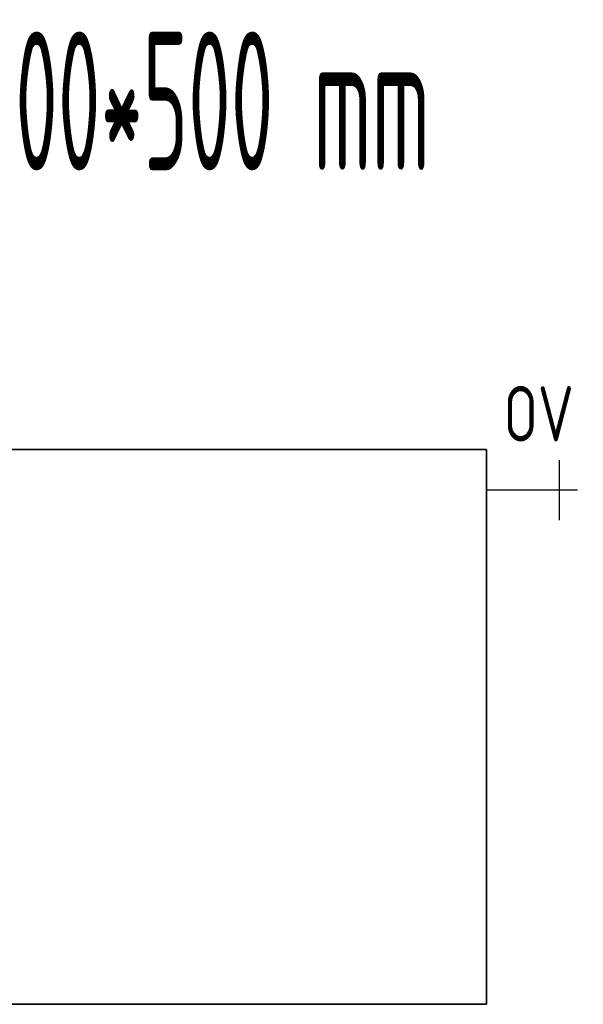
# Model space of a CAD drawing. Header units: millimetres. Extents: x -727 to 69715, y -15705 to 98123.
# Tile 111 of 256: x 28021 to 28529, y -12715 to -11827. Entities that reach past the tile are written whole.
import ezdxf
from ezdxf.enums import TextEntityAlignment as Align

# ---------------------------------------------------------------- set-up
doc = ezdxf.new("R2010")
doc.units = ezdxf.units.MM
doc.linetypes.add('VERDECKT', pattern=[9.525, 6.35, -3.175])
for name, color, linetype, lineweight in [('JS_VYT_POPIS - OBECNĚ', 7, 'Continuous', 5), ('UT_SCHÉMA_POPIS', 7, 'VERDECKT', 5), ('UT_SCHÉMA_SYMBOLY', 7, 'Continuous', 25), ('UT_ZAŘÍZENÍ - OT', 3, 'Continuous', 35)]:
    doc.layers.add(name, color=color, linetype=linetype, lineweight=lineweight)
doc.styles.add('ISO 2.5', font='isocp.shx', dxfattribs={"width": 0.8, "height": 2.5})
doc.styles.add('VZT_POPIS', font='isocp.shx', dxfattribs={"width": 0.6, "height": 125})

msp = doc.modelspace()

# ---------------------------------------------------------------- linework, layer by layer
at = {"layer": 'UT_SCHÉMA_SYMBOLY'}
for p, q in [((28508.07, -12278.4), (28508.07, -12224.4)), ((28524.07, -12251.4), (28442.19, -12251.4))]:
    msp.add_line(p, q, dxfattribs=at)
at = {"layer": 'UT_ZAŘÍZENÍ - OT', "linetype": 'Continuous'}
for p, q in [((28442.19, -12214.86), (27242.19, -12214.86)), ((28442.19, -12714.86), (28442.19, -12214.86)), ((27242.19, -12714.86), (28442.19, -12714.86))]:
    msp.add_line(p, q, dxfattribs=at)

# ---------------------------------------------------------------- texts
at = {"layer": 'JS_VYT_POPIS - OBECNĚ', "style": 'VZT_POPIS', "width": 0.5}
msp.add_text('D-OT VK typ 20 - 1200*500 mm', height=125, dxfattribs=at).set_placement((27832.02, -11900.63), align=Align.MIDDLE_CENTER)
at = {"layer": 'UT_SCHÉMA_POPIS', "style": 'ISO 2.5', "width": 0.8}
msp.add_text('OV', height=50, dxfattribs=at).set_placement((28457.59, -12182.58), align=Align.MIDDLE_LEFT)

doc.saveas('drawing.dxf')
